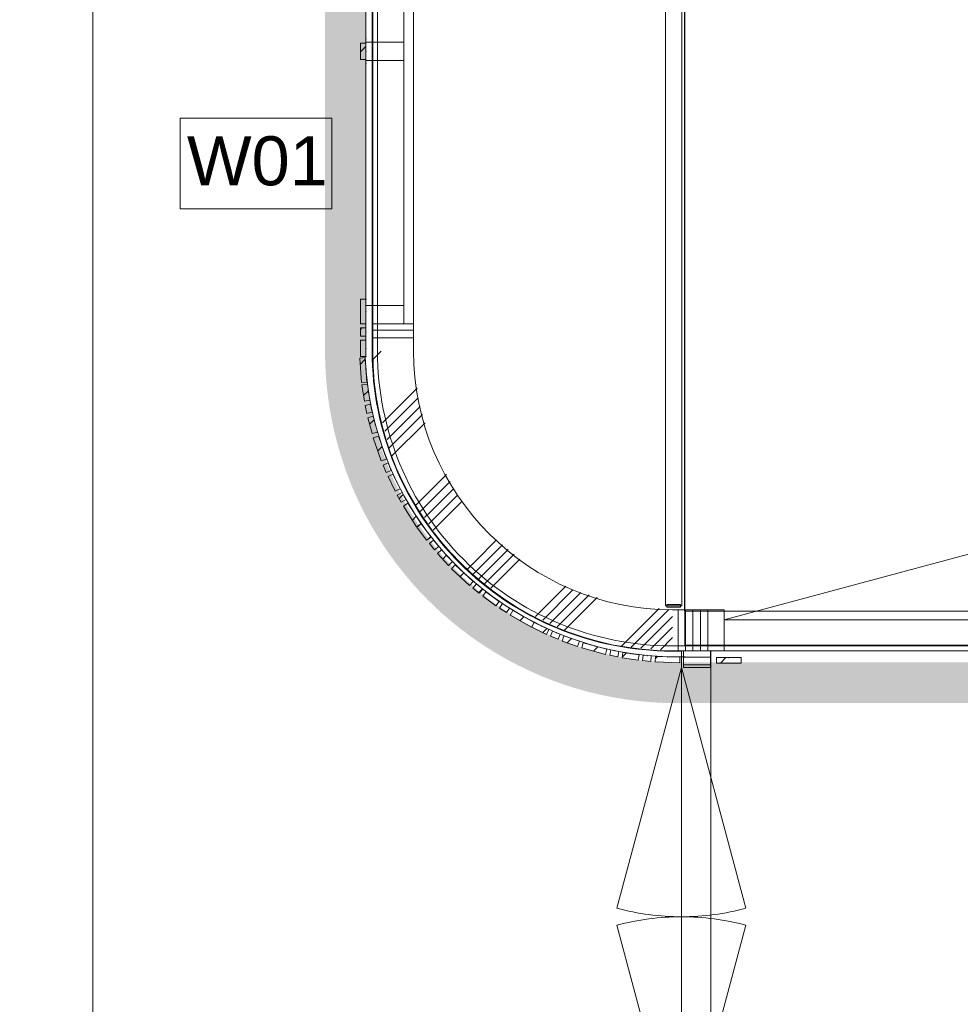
# Model space of a CAD drawing. Header units: millimetres. Extents: x -409 to 257590, y -7854 to 67330.
# Tile 156 of 205: x 71874 to 75326, y 9554 to 13168. Entities that reach past the tile are written whole.
import ezdxf

# ---------------------------------------------------------------- set-up
doc = ezdxf.new("R2010")
doc.units = ezdxf.units.MM
doc.header["$MEASUREMENT"] = 0
doc.linetypes.add('B0103', pattern=[8750, 2500, -1250, 2500, -1250, 0, -1250])
doc.linetypes.add('B0703', pattern=[468.700004, 312.5, -156.200004])
for name, color, linetype in [('New_22 NC Binnenwanden', 7, 'Continuous'), ('New_22 NC Binnenwanden Deuren', 7, 'Continuous'), ('New_22 NC Binnenwanden Doorsnede-arcering', 7, 'Continuous'), ('New_22 NC Binnenwanden Ramen', 7, 'Continuous'), ('New_23 Vloeren', 7, 'Continuous'), ('New_24 Trappen', 7, 'Continuous'), ('New_34 Balustrades', 7, 'Continuous'), ('New_Info Wandafwerking aanduiding', 7, 'Continuous'), ('New_Info Wandafwerking aanduiding Doorsnede-arcering', 7, 'Continuous'), ('New_Z Ruimtefuncties Zone omranding', 7, 'Continuous')]:
    doc.layers.add(name, color=color, linetype=linetype)
doc.styles.add('GENERATED_STYLE_1', font='txt')
pattern_1 = [(45, (0, 0), (-63.63961, 63.63961), [])]

# ---------------------------------------------------------------- blocks, each defined once
blk = doc.blocks.new('Slab_1_2', base_point=(0, 42578.3))
at = {"layer": 'New_23 Vloeren', "color": 1, "linetype": 'Continuous', "lineweight": 0, "flags": 128}
blk.add_lwpolyline([(73187.3, 14150), (73187.3, 11950, 0.414214), (74268, 10869.3), (79555, 10869.3, 0.414214), (80635.7, 11950), (80635.7, 14150, 0.414214), (79555, 15230.7), (74268, 15230.7, 0.414214)], format="xyb", close=True, dxfattribs=at)
blk = doc.blocks.new('Slab_6_2', base_point=(74315, 10871.3))
at = {"layer": 'New_24 Trappen', "color": 1, "linetype": 'Continuous', "lineweight": 0, "flags": 128}
blk.add_lwpolyline([(74315, 10871.3), (75625.3, 10871.3), (75625.3, 11011.2), (75765, 11011.2), (75765, 12326.2), (75765, 13776.2), (75765, 15091.2), (75625.3, 15091.2), (75625.3, 15230.7), (74315, 15230.7)], close=True, dxfattribs=at)
blk = doc.blocks.new('*X326')
at = {"layer": 'New_22 NC Binnenwanden Doorsnede-arcering', "color": 254, "linetype": 'Continuous', "lineweight": 0, "true_color": 0xe9ebeb}
for p, q in [((74310, 10827.4), (74410, 10827.4)), ((74310, 10800), (74410, 10800))]:
    blk.add_line(p, q, dxfattribs=at)
blk = doc.blocks.new('D2 22_5')
at = {"layer": 'New_22 NC Binnenwanden Deuren', "color": 1, "linetype": 'Continuous', "lineweight": 0}
for p, q in [((-915, 0), (-31.2, 236.8)), ((915, 0), (31.2, 236.8)), ((-915, 0), (0, 0)), ((915, 0), (0, 0))]:
    blk.add_line(p, q, dxfattribs=at)
at = {"layer": 'New_22 NC Binnenwanden Deuren', "color": 1, "linetype": 'B0103', "lineweight": 0}
for p, q in [((-915, 0), (-31.2, -236.8)), ((-915, 0), (0, 0)), ((915, 0), (0, 0)), ((915, 0), (31.2, -236.8))]:
    blk.add_line(p, q, dxfattribs=at)
at = {"layer": 'New_22 NC Binnenwanden Deuren', "color": 7, "linetype": 'Continuous', "lineweight": 0}
for p, q in [((-915, -7), (-915, -107)), ((-915, -7), (-915, -107)), ((915, -7), (915, -107)), ((915, -7), (915, -107))]:
    blk.add_line(p, q, dxfattribs=at)
at = {"layer": 'New_22 NC Binnenwanden Deuren', "color": 1, "linetype": 'Continuous', "lineweight": 0}
for centre, start, end in [((-915, 0), 0, 15), ((915, 0), 165, 180), ((-915, 0), 345, 0), ((915, 0), 180, 195)]:
    blk.add_arc(centre, 915, start, end, dxfattribs=at)
blk = doc.blocks.new('Wall_65_2', base_point=(74310, 8950.1))
at = {"layer": 'New_22 NC Binnenwanden', "color": 8, "linetype": 'Continuous', "lineweight": 0, "true_color": 0x778488}
for p, q in [((74310, 10790.1), (74410, 10790.1)), ((74310, 8960.1), (74410, 8960.1))]:
    blk.add_line(p, q, dxfattribs=at)
at = {"layer": 'New_22 NC Binnenwanden', "color": 8, "linetype": 'Continuous', "lineweight": 0, "true_color": 0x778488, "flags": 128}
for points in [[(74410, 10851.3), (74310, 10851.3)], [(74310, 10851.3), (74310, 10790.1)], [(74410, 10790.1), (74410, 10851.3)], [(74310, 8960.1), (74310, 8950.1)], [(74410, 8950.1), (74310, 8950.1)], [(74410, 8950.1), (74410, 8960.1)]]:
    blk.add_lwpolyline(points, dxfattribs=at)
at = {"layer": 'New_22 NC Binnenwanden', "color": 8, "lineweight": 0, "true_color": 0x778488}
blk.add_blockref('*X326', (0, 0), dxfattribs=at)
at = {"layer": 'New_22 NC Binnenwanden Deuren', "color": 1, "linetype": 'Continuous', "lineweight": 0, "zscale": 1000, "rotation": 90}
blk.add_blockref('D2 22_5', (74303, 9875.1), dxfattribs=at)
blk = doc.blocks.new('*X500')
at = {"layer": 'New_22 NC Binnenwanden Doorsnede-arcering', "color": 254, "linetype": 'Continuous', "lineweight": 0, "true_color": 0xe9ebeb}
for p, q in [((73170, 14127.4), (73320, 14127.4)), ((73170, 14100), (73320, 14100))]:
    blk.add_line(p, q, dxfattribs=at)
blk = doc.blocks.new('*X501')
at = {"layer": 'New_22 NC Binnenwanden Doorsnede-arcering', "color": 254, "linetype": 'Continuous', "lineweight": 0, "true_color": 0xe9ebeb}
for p, q in [((73170, 12027.4), (73320, 12027.4)), ((73170, 12000), (73320, 12000))]:
    blk.add_line(p, q, dxfattribs=at)
blk = doc.blocks.new('R3 bl ol 22_3')
at = {"layer": 'New_22 NC Binnenwanden Ramen', "color": 1, "linetype": 'Continuous', "lineweight": 0}
for p, q in [((-1000, 0), (-933, 0)), ((-933, 0), (-933, -139)), ((-933, 0), (-33.5, 0)), ((-33.5, -139), (-33.5, 0)), ((-33.5, 0), (0, 0)), ((0, 0), (33.5, 0)), ((33.5, 0), (33.5, -139)), ((33.5, 0), (466.5, 0)), ((466.5, -139), (466.5, 0)), ((466.5, 0), (500, 0)), ((500, 0), (533.5, 0)), ((533.5, 0), (533.5, -139)), ((533.5, 0), (933, 0)), ((933, -139), (933, 0)), ((933, 0), (1000, 0)), ((-933, -139), (-1000, -139)), ((-33.5, -139), (-933, -139)), ((0, -139), (-33.5, -139)), ((33.5, -139), (0, -139)), ((466.5, -139), (33.5, -139)), ((500, -139), (466.5, -139)), ((533.5, -139), (500, -139)), ((933, -139), (533.5, -139)), ((1000, -139), (933, -139))]:
    blk.add_line(p, q, dxfattribs=at)
at = {"layer": 'New_22 NC Binnenwanden Ramen', "color": 9, "linetype": 'Continuous', "lineweight": 0}
for p, q in [((-1000, -25), (1000, -25)), ((-1000, -175), (1000, -175))]:
    blk.add_line(p, q, dxfattribs=at)
at = {"layer": 'New_22 NC Binnenwanden Ramen', "color": 7, "linetype": 'Continuous', "lineweight": 0}
for p, q in [((-1000, -25), (-1000, -139)), ((-1000, -25), (-1000, -139)), ((1000, -25), (1000, -139)), ((1000, -25), (1000, -139)), ((-1000, -139), (-1000, -175)), ((1000, -139), (1000, -175))]:
    blk.add_line(p, q, dxfattribs=at)
blk = doc.blocks.new('Wall_109_2', base_point=(73170, 14151.3))
at = {"layer": 'New_22 NC Binnenwanden', "color": 8, "linetype": 'Continuous', "lineweight": 0, "true_color": 0x778488}
for p, q in [((73170, 14051.3), (73284, 14051.3)), ((73284, 14051.3), (73320, 14051.3)), ((73170, 12051.3), (73284, 12051.3)), ((73284, 12051.3), (73320, 12051.3))]:
    blk.add_line(p, q, dxfattribs=at)
at = {"layer": 'New_22 NC Binnenwanden', "color": 8, "linetype": 'Continuous', "lineweight": 0, "true_color": 0x778488, "flags": 128}
for points in [[(73170, 14151.3), (73170, 14051.3)], [(73320, 14051.3), (73320, 14151.3)], [(73170, 12051.3), (73170, 11951.3)], [(73320, 11951.3), (73320, 12051.3)]]:
    blk.add_lwpolyline(points, dxfattribs=at)
at = {"layer": 'New_22 NC Binnenwanden', "color": 8, "lineweight": 0, "true_color": 0x778488}
for name in ['*X500', '*X501']:
    blk.add_blockref(name, (0, 0), dxfattribs=at)
at = {"layer": 'New_22 NC Binnenwanden Ramen', "color": 1, "linetype": 'Continuous', "lineweight": 0, "zscale": 1000, "rotation": 90}
blk.add_blockref('R3 bl ol 22_3', (73145, 13051.3), dxfattribs=at)
blk = doc.blocks.new('*X504')
at = {"layer": 'New_22 NC Binnenwanden Doorsnede-arcering', "color": 254, "linetype": 'Continuous', "lineweight": 0, "true_color": 0xe9ebeb}
for p, q in [((73200.5, 11951.3), (73172.5, 11923.2)), ((73333.4, 11815.1), (73206.1, 11687.8)), ((73336.9, 11779.8), (73214.3, 11657.2)), ((73343.7, 11747.9), (73222.5, 11626.6)), ((73352.8, 11718.1), (73230.7, 11596)), ((73361.8, 11688.3), (73240.2, 11566.7)), ((73440.4, 11497.8), (73337.7, 11395.2)), ((73453.9, 11472.5), (73357.1, 11375.8)), ((73467.4, 11447.3), (73376.5, 11356.4)), ((73481.2, 11422.2), (73395.9, 11337)), ((73337.7, 11395.2), (73328.3, 11385.7)), ((73498.6, 11400.9), (73415.3, 11317.6)), ((73357.1, 11375.8), (73344.3, 11362.9)), ((73376.5, 11356.4), (73360.2, 11340.1)), ((73395.9, 11337), (73376.2, 11317.3)), ((73415.3, 11317.6), (73392.2, 11294.4)), ((73624.7, 11257.9), (73549.9, 11183)), ((73646, 11240.4), (73569.3, 11163.6)), ((73667.3, 11222.9), (73588.7, 11144.2)), ((73688.6, 11205.4), (73608.1, 11124.8)), ((73549.9, 11183), (73519.2, 11152.4)), ((73709.9, 11187.9), (73627.5, 11105.4)), ((73569.3, 11163.6), (73538.6, 11133)), ((73588.7, 11144.2), (73558, 11113.6)), ((73608.1, 11124.8), (73579.9, 11096.7)), ((73627.5, 11105.4), (73602.8, 11080.8)), ((73879.2, 11088.2), (73767.6, 10976.5)), ((73904.5, 11074.6), (73794, 10964.1)), ((73933.9, 11065.3), (73820.5, 10951.8)), ((73963.7, 11056.2), (73846.9, 10939.5)), ((73993.5, 11047.2), (73873.4, 10927.1)), ((74221.4, 11006.1), (74083, 10867.7)), ((74245.7, 10991.6), (74118.7, 10864.5)), ((74256.7, 11002.6), (74245.7, 10991.6)), ((74265.1, 10972.2), (74154.4, 10861.4)), ((74270, 10977.1), (74265.1, 10972.2)), ((74270, 10938.3), (74190, 10858.3)), ((74270, 10899.5), (74225.7, 10855.2))]:
    blk.add_line(p, q, dxfattribs=at)
blk = doc.blocks.new('Wall_110_2', base_point=(73170, 11951.3))
at = {"layer": 'New_22 NC Binnenwanden', "color": 8, "linetype": 'Continuous', "lineweight": 0, "true_color": 0x778488}
for radius in [1100, 950]:
    blk.add_arc((74270, 11951.3), radius, 180, 270, dxfattribs=at)
at = {"layer": 'New_22 NC Binnenwanden', "color": 8, "lineweight": 0, "true_color": 0x778488}
blk.add_blockref('*X504', (0, 0), dxfattribs=at)
blk = doc.blocks.new('Curtain Wall_26_2')
at = {"layer": 'New_22 NC Binnenwanden Doorsnede-arcering', "linetype": 'Continuous', "lineweight": 0, "true_color": 0x000000}
h = blk.add_hatch(dxfattribs=at)
h.set_pattern_fill('310_Naaldhout__01__0002', color=18, style=0, pattern_type=2)
h.set_pattern_definition(pattern_1)
h.paths.add_polyline_path([(74521.7, 10806.3), (74521.7, 10826.3), (74431.7, 10826.3), (74431.7, 10806.3)])
at = {"layer": 'New_22 NC Binnenwanden', "color": 9, "linetype": 'B0703', "lineweight": 0}
for p, q in [((74431.7, 10826.3), (74476.7, 10826.3)), ((74431.7, 10826.3), (74431.7, 10826.3)), ((74476.7, 10826.3), (74521.7, 10826.3)), ((74521.7, 10826.3), (74521.7, 10826.3))]:
    blk.add_line(p, q, dxfattribs=at)
at = {"layer": 'New_22 NC Binnenwanden', "color": 1, "linetype": 'Continuous', "lineweight": 0}
for p, q in [((74431.7, 10826.3), (74431.7, 10826.3)), ((74476.7, 10826.3), (74431.7, 10826.3)), ((74521.7, 10826.3), (74476.7, 10826.3))]:
    blk.add_line(p, q, dxfattribs=at)
at = {"layer": 'New_22 NC Binnenwanden', "color": 7, "linetype": 'Continuous', "lineweight": 0}
for p, q in [((74521.7, 10826.3), (74431.7, 10826.3)), ((74431.7, 10826.3), (74431.7, 10806.3)), ((74521.7, 10806.3), (74431.7, 10806.3)), ((74521.7, 10826.3), (74521.7, 10806.3))]:
    blk.add_line(p, q, dxfattribs=at)
at = {"layer": 'New_22 NC Binnenwanden', "color": 9, "linetype": 'B0703', "lineweight": 0}
for p in [(74431.7, 10826.3), (74476.7, 10826.3), (74476.7, 10826.3), (74521.7, 10826.3)]:
    blk.add_point(p, dxfattribs=at)
at = {"layer": 'New_22 NC Binnenwanden', "color": 1, "linetype": 'Continuous', "lineweight": 0}
for p in [(74431.7, 10826.3), (74476.7, 10826.3), (74476.7, 10826.3), (74521.7, 10826.3), (74521.7, 10826.3)]:
    blk.add_point(p, dxfattribs=at)
blk = doc.blocks.new('Curtain Wall_28_2')
at = {"layer": 'New_22 NC Binnenwanden Doorsnede-arcering', "linetype": 'Continuous', "lineweight": 0, "true_color": 0x000000}
h = blk.add_hatch(dxfattribs=at)
h.set_pattern_fill('310_Naaldhout__01__0002', color=18, style=0, pattern_type=2)
h.set_pattern_definition(pattern_1)
h.paths.add_polyline_path([(73125, 13021.3), (73145, 13021.3), (73145, 13081.3), (73125, 13081.3)])
at = {"layer": 'New_22 NC Binnenwanden', "color": 9, "linetype": 'B0703', "lineweight": 0}
for p, q in [((73145, 13096.3), (73145, 13051.3)), ((73145, 13051.3), (73145, 13006.3)), ((73145, 13006.3), (73145, 13006.3))]:
    blk.add_line(p, q, dxfattribs=at)
at = {"layer": 'New_22 NC Binnenwanden', "color": 1, "linetype": 'Continuous', "lineweight": 0}
for p, q in [((73145, 13096.3), (73145, 13096.3)), ((73145, 13051.3), (73145, 13096.3)), ((73145, 13006.3), (73145, 13051.3)), ((73145, 13006.3), (73145, 13006.3))]:
    blk.add_line(p, q, dxfattribs=at)
at = {"layer": 'New_22 NC Binnenwanden', "color": 7, "linetype": 'Continuous', "lineweight": 0}
for p, q in [((73145, 13081.3), (73125, 13081.3)), ((73125, 13081.3), (73125, 13021.3)), ((73145, 13081.3), (73145, 13021.3)), ((73145, 13021.3), (73125, 13021.3))]:
    blk.add_line(p, q, dxfattribs=at)
at = {"layer": 'New_22 NC Binnenwanden', "color": 9, "linetype": 'B0703', "lineweight": 0}
for p in [(73145, 13096.3), (73145, 13051.3)]:
    blk.add_point(p, dxfattribs=at)
at = {"layer": 'New_22 NC Binnenwanden', "color": 1, "linetype": 'Continuous', "lineweight": 0}
for p in [(73145, 13096.3), (73145, 13051.3), (73145, 13051.3), (73145, 13006.3)]:
    blk.add_point(p, dxfattribs=at)
blk = doc.blocks.new('Curtain Wall_29_2')
at = {"layer": 'New_22 NC Binnenwanden Doorsnede-arcering', "linetype": 'Continuous', "lineweight": 0, "true_color": 0x000000}
h = blk.add_hatch(dxfattribs=at)
h.set_pattern_fill('310_Naaldhout__01__0002', color=18, style=0, pattern_type=2)
h.set_pattern_definition(pattern_1)
h.paths.add_polyline_path([(73128.4, 11836), (73148.3, 11837.3), (73142.2, 11927.1), (73122.2, 11925.7)])
h = blk.add_hatch(dxfattribs=at)
h.set_pattern_fill('310_Naaldhout__01__0002', color=18, style=0, pattern_type=2)
h.set_pattern_definition(pattern_1)
h.paths.add_polyline_path([(73139.4, 11767.7), (73159.2, 11770.7), (73150.3, 11830), (73130.5, 11827.1)])
h = blk.add_hatch(dxfattribs=at)
h.set_pattern_fill('310_Naaldhout__01__0002', color=18, style=0, pattern_type=2)
h.set_pattern_definition(pattern_1)
h.paths.add_polyline_path([(73148.9, 11722.6), (73168.4, 11726.6), (73162.3, 11756), (73142.8, 11751.9)])
h = blk.add_hatch(dxfattribs=at)
h.set_pattern_fill('310_Naaldhout__01__0002', color=18, style=0, pattern_type=2)
h.set_pattern_definition(pattern_1)
h.paths.add_polyline_path([(73167.6, 11648.7), (73186.9, 11654), (73171.3, 11711.9), (73152, 11706.7)])
h = blk.add_hatch(dxfattribs=at)
h.set_pattern_fill('310_Naaldhout__01__0002', color=18, style=0, pattern_type=2)
h.set_pattern_definition(pattern_1)
h.paths.add_polyline_path([(73201.2, 11547.8), (73220.1, 11554.3), (73190.7, 11639.4), (73171.8, 11632.9)])
h = blk.add_hatch(dxfattribs=at)
h.set_pattern_fill('310_Naaldhout__01__0002', color=18, style=0, pattern_type=2)
h.set_pattern_definition(pattern_1)
h.paths.add_polyline_path([(73219.8, 11505.3), (73238.2, 11513), (73226.6, 11540.7), (73208.2, 11533)])
h = blk.add_hatch(dxfattribs=at)
h.set_pattern_fill('310_Naaldhout__01__0002', color=18, style=0, pattern_type=2)
h.set_pattern_definition(pattern_1)
h.paths.add_polyline_path([(73252.4, 11436.5), (73270.4, 11445.3), (73244.1, 11499.2), (73226.2, 11490.5)])
h = blk.add_hatch(dxfattribs=at)
h.set_pattern_fill('310_Naaldhout__01__0002', color=18, style=0, pattern_type=2)
h.set_pattern_definition(pattern_1)
h.paths.add_polyline_path([(73274.8, 11396.2), (73292.3, 11405.9), (73277.7, 11432.1), (73260.2, 11422.4)])
h = blk.add_hatch(dxfattribs=at)
h.set_pattern_fill('310_Naaldhout__01__0002', color=18, style=0, pattern_type=2)
h.set_pattern_definition(pattern_1)
h.paths.add_polyline_path([(73330.9, 11306), (73347.8, 11316.8), (73299.1, 11392.5), (73282.3, 11381.7)])
h = blk.add_hatch(dxfattribs=at)
h.set_pattern_fill('310_Naaldhout__01__0002', color=18, style=0, pattern_type=2)
h.set_pattern_definition(pattern_1)
h.paths.add_polyline_path([(73367.7, 11256.9), (73383.8, 11268.7), (73348.3, 11317.1), (73332.1, 11305.3)])
h = blk.add_hatch(dxfattribs=at)
h.set_pattern_fill('310_Naaldhout__01__0002', color=18, style=0, pattern_type=2)
h.set_pattern_definition(pattern_1)
h.paths.add_polyline_path([(73397.1, 11221.3), (73412.5, 11234.1), (73393.4, 11257.2), (73378, 11244.5)])
h = blk.add_hatch(dxfattribs=at)
h.set_pattern_fill('310_Naaldhout__01__0002', color=18, style=0, pattern_type=2)
h.set_pattern_definition(pattern_1)
h.paths.add_polyline_path([(73448, 11164.7), (73462.7, 11178.4), (73421.9, 11222.3), (73407.2, 11208.7)])
h = blk.add_hatch(dxfattribs=at)
h.set_pattern_fill('310_Naaldhout__01__0002', color=18, style=0, pattern_type=2)
h.set_pattern_definition(pattern_1)
h.paths.add_polyline_path([(73524.8, 11091), (73538.4, 11105.6), (73472.8, 11167.2), (73459.2, 11152.6)])
h = blk.add_hatch(dxfattribs=at)
h.set_pattern_fill('310_Naaldhout__01__0002', color=18, style=0, pattern_type=2)
h.set_pattern_definition(pattern_1)
h.paths.add_polyline_path([(73561, 11062.1), (73573.7, 11077.5), (73550.5, 11096.6), (73537.8, 11081.2)])
h = blk.add_hatch(dxfattribs=at)
h.set_pattern_fill('310_Naaldhout__01__0002', color=18, style=0, pattern_type=2)
h.set_pattern_definition(pattern_1)
h.paths.add_polyline_path([(73621.9, 11016.4), (73633.7, 11032.6), (73585.4, 11068.1), (73573.5, 11051.9)])
h = blk.add_hatch(dxfattribs=at)
h.set_pattern_fill('310_Naaldhout__01__0002', color=18, style=0, pattern_type=2)
h.set_pattern_definition(pattern_1)
h.paths.add_polyline_path([(73660.5, 10991.2), (73671.4, 11007.9), (73646.3, 11024.3), (73635.4, 11007.5)])
h = blk.add_hatch(dxfattribs=at)
h.set_pattern_fill('310_Naaldhout__01__0002', color=18, style=0, pattern_type=2)
h.set_pattern_definition(pattern_1)
h.paths.add_polyline_path([(73752.2, 10937.5), (73762, 10954.9), (73683.7, 10999.2), (73673.9, 10981.8)])
h = blk.add_hatch(dxfattribs=at)
h.set_pattern_fill('310_Naaldhout__01__0002', color=18, style=0, pattern_type=2)
h.set_pattern_definition(pattern_1)
h.paths.add_polyline_path([(73807.5, 10911.1), (73816.3, 10929.1), (73762.3, 10955.4), (73753.6, 10937.4)])
h = blk.add_hatch(dxfattribs=at)
h.set_pattern_fill('310_Naaldhout__01__0002', color=18, style=0, pattern_type=2)
h.set_pattern_definition(pattern_1)
h.paths.add_polyline_path([(73850.1, 10893.3), (73857.8, 10911.8), (73830.2, 10923.4), (73822.4, 10905)])
h = blk.add_hatch(dxfattribs=at)
h.set_pattern_fill('310_Naaldhout__01__0002', color=18, style=0, pattern_type=2)
h.set_pattern_definition(pattern_1)
h.paths.add_polyline_path([(73921.6, 10867), (73928.2, 10885.9), (73871.6, 10905.8), (73865, 10886.9)])
h = blk.add_hatch(dxfattribs=at)
h.set_pattern_fill('310_Naaldhout__01__0002', color=18, style=0, pattern_type=2)
h.set_pattern_definition(pattern_1)
h.paths.add_polyline_path([(74023.8, 10837.5), (74029.1, 10856.8), (73942.4, 10880.7), (73937.1, 10861.5)])
h = blk.add_hatch(dxfattribs=at)
h.set_pattern_fill('310_Naaldhout__01__0002', color=18, style=0, pattern_type=2)
h.set_pattern_definition(pattern_1)
h.paths.add_polyline_path([(74069.3, 10828.7), (74073.4, 10848.3), (74044, 10854.4), (74040, 10834.8)])
h = blk.add_hatch(dxfattribs=at)
h.set_pattern_fill('310_Naaldhout__01__0002', color=18, style=0, pattern_type=2)
h.set_pattern_definition(pattern_1)
h.paths.add_polyline_path([(74144.5, 10816.7), (74147.5, 10836.5), (74088.1, 10845.4), (74085.2, 10825.6)])
h = blk.add_hatch(dxfattribs=at)
h.set_pattern_fill('310_Naaldhout__01__0002', color=18, style=0, pattern_type=2)
h.set_pattern_definition(pattern_1)
h.paths.add_polyline_path([(74190.4, 10812.3), (74192.3, 10832.2), (74162.4, 10835), (74160.6, 10815.1)])
h = blk.add_hatch(dxfattribs=at)
h.set_pattern_fill('310_Naaldhout__01__0002', color=18, style=0, pattern_type=2)
h.set_pattern_definition(pattern_1)
h.paths.add_polyline_path([(74296.5, 10807.4), (74297.2, 10827.4), (74207.2, 10830.4), (74206.6, 10810.4)])
at = {"layer": 'New_22 NC Binnenwanden', "color": 7, "linetype": 'Continuous', "lineweight": 0}
for p, q in [((73142.2, 11927.1), (73122.2, 11925.7)), ((73142.2, 11927.1), (73148.3, 11837.3)), ((73122.2, 11925.7), (73128.4, 11836)), ((73148.3, 11837.3), (73128.4, 11836)), ((73150.3, 11830), (73130.5, 11827.1)), ((73130.5, 11827.1), (73139.4, 11767.7)), ((73150.3, 11830), (73159.2, 11770.7)), ((73159.2, 11770.7), (73139.4, 11767.7)), ((73162.3, 11756), (73142.8, 11751.9)), ((73142.8, 11751.9), (73148.9, 11722.6)), ((73162.3, 11756), (73168.4, 11726.6)), ((73168.4, 11726.6), (73148.9, 11722.6)), ((73171.3, 11711.9), (73152, 11706.7)), ((73171.3, 11711.9), (73186.9, 11654)), ((73152, 11706.7), (73167.6, 11648.7)), ((73186.9, 11654), (73167.6, 11648.7)), ((73190.7, 11639.4), (73171.8, 11632.9)), ((73190.7, 11639.4), (73220.1, 11554.3)), ((73171.8, 11632.9), (73201.2, 11547.8)), ((73220.1, 11554.3), (73201.2, 11547.8)), ((73226.6, 11540.7), (73208.2, 11533)), ((73208.2, 11533), (73219.8, 11505.3)), ((73226.6, 11540.7), (73238.2, 11513)), ((73238.2, 11513), (73219.8, 11505.3)), ((73244.1, 11499.2), (73226.2, 11490.5)), ((73244.1, 11499.2), (73270.4, 11445.3)), ((73226.2, 11490.5), (73252.4, 11436.5)), ((73270.4, 11445.3), (73252.4, 11436.5)), ((73277.7, 11432.1), (73260.2, 11422.4)), ((73260.2, 11422.4), (73274.8, 11396.2)), ((73277.7, 11432.1), (73292.3, 11405.9)), ((73292.3, 11405.9), (73274.8, 11396.2)), ((73299.1, 11392.5), (73282.3, 11381.7)), ((73299.1, 11392.5), (73347.8, 11316.8)), ((73282.3, 11381.7), (73330.9, 11306)), ((73347.8, 11316.8), (73330.9, 11306)), ((73348.3, 11317.1), (73332.1, 11305.3)), ((73348.3, 11317.1), (73383.8, 11268.7)), ((73332.1, 11305.3), (73367.7, 11256.9)), ((73383.8, 11268.7), (73367.7, 11256.9)), ((73393.4, 11257.2), (73378, 11244.5)), ((73378, 11244.5), (73397.1, 11221.3)), ((73393.4, 11257.2), (73412.5, 11234.1)), ((73412.5, 11234.1), (73397.1, 11221.3)), ((73421.9, 11222.3), (73407.2, 11208.7)), ((73407.2, 11208.7), (73448, 11164.7)), ((73421.9, 11222.3), (73462.7, 11178.4)), ((73462.7, 11178.4), (73448, 11164.7)), ((73472.8, 11167.2), (73459.2, 11152.6)), ((73472.8, 11167.2), (73538.4, 11105.6)), ((73459.2, 11152.6), (73524.8, 11091)), ((73538.4, 11105.6), (73524.8, 11091)), ((73550.5, 11096.6), (73537.8, 11081.2)), ((73550.5, 11096.6), (73573.7, 11077.5)), ((73537.8, 11081.2), (73561, 11062.1)), ((73573.7, 11077.5), (73561, 11062.1)), ((73585.4, 11068.1), (73573.5, 11051.9)), ((73585.4, 11068.1), (73633.7, 11032.6)), ((73573.5, 11051.9), (73621.9, 11016.4)), ((73633.7, 11032.6), (73621.9, 11016.4)), ((73646.3, 11024.3), (73635.4, 11007.5)), ((73646.3, 11024.3), (73671.4, 11007.9)), ((73635.4, 11007.5), (73660.5, 10991.2)), ((73671.4, 11007.9), (73660.5, 10991.2)), ((73683.7, 10999.2), (73673.9, 10981.8)), ((73683.7, 10999.2), (73762, 10954.9)), ((73673.9, 10981.8), (73752.2, 10937.5)), ((73762, 10954.9), (73752.2, 10937.5)), ((73762.3, 10955.4), (73753.6, 10937.4)), ((73762.3, 10955.4), (73816.3, 10929.1)), ((73753.6, 10937.4), (73807.5, 10911.1)), ((73816.3, 10929.1), (73807.5, 10911.1)), ((73830.2, 10923.4), (73822.4, 10905)), ((73830.2, 10923.4), (73857.8, 10911.8)), ((73822.4, 10905), (73850.1, 10893.3)), ((73857.8, 10911.8), (73850.1, 10893.3)), ((73871.6, 10905.8), (73865, 10886.9)), ((73865, 10886.9), (73921.6, 10867)), ((73871.6, 10905.8), (73928.2, 10885.9)), ((73928.2, 10885.9), (73921.6, 10867)), ((73942.4, 10880.7), (73937.1, 10861.5)), ((73942.4, 10880.7), (74029.1, 10856.8)), ((73937.1, 10861.5), (74023.8, 10837.5)), ((74029.1, 10856.8), (74023.8, 10837.5)), ((74044, 10854.4), (74040, 10834.8)), ((74044, 10854.4), (74073.4, 10848.3)), ((74073.4, 10848.3), (74069.3, 10828.7)), ((74088.1, 10845.4), (74085.2, 10825.6)), ((74088.1, 10845.4), (74147.5, 10836.5)), ((74040, 10834.8), (74069.3, 10828.7)), ((74085.2, 10825.6), (74144.5, 10816.7)), ((74147.5, 10836.5), (74144.5, 10816.7)), ((74162.4, 10835), (74160.6, 10815.1)), ((74160.6, 10815.1), (74190.4, 10812.3)), ((74162.4, 10835), (74192.3, 10832.2)), ((74192.3, 10832.2), (74190.4, 10812.3)), ((74207.2, 10830.4), (74206.6, 10810.4)), ((74206.6, 10810.4), (74296.5, 10807.4)), ((74207.2, 10830.4), (74297.2, 10827.4)), ((74297.2, 10827.4), (74296.5, 10807.4))]:
    blk.add_line(p, q, dxfattribs=at)
at = {"layer": 'New_22 NC Binnenwanden', "color": 9, "linetype": 'B0703', "lineweight": 0}
for p, q in [((73142.8, 11917.7), (73145.3, 11882.2)), ((73145.3, 11882.2), (73145.8, 11874.8)), ((73145.8, 11874.8), (73154.7, 11800.4)), ((73154.7, 11800.4), (73165.4, 11741.3)), ((73165.4, 11741.3), (73179.1, 11682.9)), ((73179.1, 11682.9), (73205.4, 11596.8)), ((73205.4, 11596.8), (73232.4, 11526.9)), ((73232.4, 11526.9), (73257.3, 11472.3)), ((73257.3, 11472.3), (73285, 11419)), ((73285, 11419), (73323.4, 11354.7)), ((73323.4, 11354.7), (73366, 11292.9)), ((73366, 11292.9), (73403, 11245.6)), ((73403, 11245.6), (73442.3, 11200.3)), ((73442.3, 11200.3), (73505.6, 11136.4)), ((73505.6, 11136.4), (73562.1, 11087.1)), ((73562.1, 11087.1), (73609.6, 11050.3)), ((73609.6, 11050.3), (73658.8, 11016.1)), ((73658.8, 11016.1), (73722.9, 10977)), ((73722.9, 10977), (73789.3, 10942.2)), ((73789.3, 10942.2), (73844, 10917.6)), ((73844, 10917.6), (73899.9, 10895.8)), ((73899.9, 10895.8), (73985.8, 10868.7)), ((73985.8, 10868.7), (74058.7, 10851.4)), ((74058.7, 10851.4), (74117.8, 10840.9)), ((74117.8, 10840.9), (74177.4, 10833.6)), ((74177.4, 10833.6), (74252.2, 10828.9)), ((74252.2, 10828.9), (74315.7, 10828.7))]:
    blk.add_line(p, q, dxfattribs=at)
at = {"layer": 'New_22 NC Binnenwanden', "color": 1, "linetype": 'Continuous', "lineweight": 0}
for p, q in [((73145.3, 11882.2), (73142.8, 11917.7)), ((73145.8, 11874.8), (73145.3, 11882.2)), ((73154.7, 11800.4), (73145.8, 11874.8)), ((73165.4, 11741.3), (73154.7, 11800.4)), ((73179.1, 11682.9), (73165.4, 11741.3)), ((73205.4, 11596.8), (73179.1, 11682.9)), ((73232.4, 11526.9), (73205.4, 11596.8)), ((73257.3, 11472.3), (73232.4, 11526.9)), ((73285, 11419), (73257.3, 11472.3)), ((73323.4, 11354.7), (73285, 11419)), ((73366, 11292.9), (73323.4, 11354.7)), ((73403, 11245.6), (73366, 11292.9)), ((73442.3, 11200.3), (73403, 11245.6)), ((73505.6, 11136.4), (73442.3, 11200.3)), ((73562.1, 11087.1), (73505.6, 11136.4)), ((73609.6, 11050.3), (73562.1, 11087.1)), ((73658.8, 11016.1), (73609.6, 11050.3)), ((73722.9, 10977), (73658.8, 11016.1)), ((73789.3, 10942.2), (73722.9, 10977)), ((73844, 10917.6), (73789.3, 10942.2)), ((73899.9, 10895.8), (73844, 10917.6)), ((73985.8, 10868.7), (73899.9, 10895.8)), ((74058.7, 10851.4), (73985.8, 10868.7)), ((74117.8, 10840.9), (74058.7, 10851.4)), ((74177.4, 10833.6), (74117.8, 10840.9)), ((74252.2, 10828.9), (74177.4, 10833.6)), ((74315.7, 10828.7), (74252.2, 10828.9))]:
    blk.add_line(p, q, dxfattribs=at)
at = {"layer": 'New_22 NC Binnenwanden', "color": 9, "linetype": 'B0703', "lineweight": 0}
for p in [(73142.8, 11917.7), (73145.3, 11882.2), (73145.8, 11874.8), (73154.7, 11800.4), (73165.4, 11741.3), (73179.1, 11682.9), (73205.4, 11596.8), (73232.4, 11526.9), (73257.3, 11472.3), (73285, 11419), (73323.4, 11354.7), (73366, 11292.9), (73403, 11245.6), (73442.3, 11200.3), (73505.6, 11136.4), (73562.1, 11087.1), (73609.6, 11050.3), (73658.8, 11016.1), (73722.9, 10977), (73789.3, 10942.2), (73844, 10917.6), (73899.9, 10895.8), (73985.8, 10868.7), (74058.7, 10851.4), (74117.8, 10840.9), (74177.4, 10833.6), (74252.2, 10828.9), (74315.7, 10828.7)]:
    blk.add_point(p, dxfattribs=at)
at = {"layer": 'New_22 NC Binnenwanden', "color": 1, "linetype": 'Continuous', "lineweight": 0}
for p in [(73142.8, 11917.7), (73145.3, 11882.2), (73145.8, 11874.8), (73154.7, 11800.4), (73165.4, 11741.3), (73179.1, 11682.9), (73205.4, 11596.8), (73232.4, 11526.9), (73257.3, 11472.3), (73285, 11419), (73323.4, 11354.7), (73366, 11292.9), (73403, 11245.6), (73442.3, 11200.3), (73505.6, 11136.4), (73562.1, 11087.1), (73609.6, 11050.3), (73658.8, 11016.1), (73722.9, 10977), (73789.3, 10942.2), (73844, 10917.6), (73899.9, 10895.8), (73985.8, 10868.7), (74058.7, 10851.4), (74117.8, 10840.9), (74177.4, 10833.6), (74252.2, 10828.9), (74315.7, 10828.7)]:
    blk.add_point(p, dxfattribs=at)
blk = doc.blocks.new('Curtain Wall_33_2')
at = {"layer": 'New_22 NC Binnenwanden Doorsnede-arcering', "linetype": 'Continuous', "lineweight": 0, "true_color": 0x000000}
h = blk.add_hatch(dxfattribs=at)
h.set_pattern_fill('310_Naaldhout__01__0002', color=18, style=0, pattern_type=2)
h.set_pattern_definition(pattern_1)
h.paths.add_polyline_path([(73125, 12051.3), (73145, 12051.3), (73145.2, 12141.3), (73125.2, 12141.3)])
h = blk.add_hatch(dxfattribs=at)
h.set_pattern_fill('310_Naaldhout__01__0002', color=18, style=0, pattern_type=2)
h.set_pattern_definition(pattern_1)
h.paths.add_polyline_path([(73124.9, 12006.3), (73144.9, 12006.3), (73145, 12036.3), (73125, 12036.3)])
h = blk.add_hatch(dxfattribs=at)
h.set_pattern_fill('310_Naaldhout__01__0002', color=18, style=0, pattern_type=2)
h.set_pattern_definition(pattern_1)
h.paths.add_polyline_path([(73124.7, 11931.3), (73144.7, 11931.3), (73144.9, 11991.3), (73124.9, 11991.3)])
at = {"layer": 'New_22 NC Binnenwanden', "color": 7, "linetype": 'Continuous', "lineweight": 0}
for p, q in [((73125.2, 12141.3), (73125, 12051.3)), ((73125.2, 12141.3), (73145.2, 12141.3)), ((73145.2, 12141.3), (73145, 12051.3)), ((73125, 12036.3), (73124.9, 12006.3)), ((73125, 12051.3), (73145, 12051.3)), ((73125, 12036.3), (73145, 12036.3)), ((73145, 12036.3), (73144.9, 12006.3)), ((73124.9, 12006.3), (73144.9, 12006.3)), ((73124.9, 11991.3), (73124.7, 11931.3)), ((73124.9, 11991.3), (73144.9, 11991.3)), ((73144.9, 11991.3), (73144.7, 11931.3)), ((73124.7, 11931.3), (73144.7, 11931.3))]:
    blk.add_line(p, q, dxfattribs=at)
at = {"layer": 'New_22 NC Binnenwanden', "color": 9, "linetype": 'B0703', "lineweight": 0}
for p, q in [((73145.2, 12141.3), (73145.1, 12096.3)), ((73145.1, 12096.3), (73144.9, 12021.3)), ((73144.9, 12021.3), (73144.8, 11961.3)), ((73144.8, 11961.3), (73144.7, 11931.3)), ((73144.7, 11931.3), (73144.7, 11931.3))]:
    blk.add_line(p, q, dxfattribs=at)
at = {"layer": 'New_22 NC Binnenwanden', "color": 1, "linetype": 'Continuous', "lineweight": 0}
for p, q in [((73145.1, 12096.3), (73145.2, 12141.3)), ((73145.2, 12141.3), (73145.2, 12141.3)), ((73144.9, 12021.3), (73145.1, 12096.3)), ((73144.8, 11961.3), (73144.9, 12021.3)), ((73144.7, 11931.3), (73144.8, 11961.3)), ((73144.7, 11931.3), (73144.7, 11931.3))]:
    blk.add_line(p, q, dxfattribs=at)
at = {"layer": 'New_22 NC Binnenwanden', "color": 9, "linetype": 'B0703', "lineweight": 0}
for p in [(73145.2, 12141.3), (73145.1, 12096.3), (73144.9, 12021.3), (73144.8, 11961.3)]:
    blk.add_point(p, dxfattribs=at)
at = {"layer": 'New_22 NC Binnenwanden', "color": 1, "linetype": 'Continuous', "lineweight": 0}
for p in [(73145.2, 12141.3), (73145.1, 12096.3), (73145.1, 12096.3), (73144.9, 12021.3), (73144.9, 12021.3), (73144.7, 11931.3), (73144.8, 11961.3), (73144.8, 11961.3)]:
    blk.add_point(p, dxfattribs=at)
blk = doc.blocks.new('Railing_9_2')
at = {"layer": 'New_34 Balustrades', "color": 9, "linetype": 'Continuous', "lineweight": 0}
for p, q in [((74304.7, 15086.3), (74244.7, 15086.3)), ((74244.7, 15086.3), (74244.7, 11016.3)), ((74299.7, 15091.3), (74249.7, 15091.3)), ((74249.7, 15091.3), (74249.7, 15081.3)), ((74249.7, 15081.3), (74299.7, 15081.3)), ((74299.7, 15081.3), (74299.7, 15091.3)), ((74304.7, 11016.3), (74304.7, 15086.3)), ((74244.7, 11016.3), (74304.7, 11016.3)), ((74299.7, 11021.3), (74249.7, 11021.3)), ((74249.7, 11021.3), (74249.7, 11011.3)), ((74249.7, 11011.3), (74299.7, 11011.3)), ((74299.7, 11011.3), (74299.7, 11021.3))]:
    blk.add_line(p, q, dxfattribs=at)
blk = doc.blocks.new('*X2267')
at = {"layer": 'New_22 NC Binnenwanden Doorsnede-arcering', "color": 254, "linetype": 'Continuous', "lineweight": 0, "true_color": 0xe9ebeb}
for p, q in [((74290.3, 10851.3), (74290.3, 11001.3)), ((74317.7, 10851.3), (74317.7, 11001.3)), ((74345.1, 10851.3), (74345.1, 11001.3)), ((74372.6, 10851.3), (74372.6, 11001.3)), ((74400, 10851.3), (74400, 11001.3))]:
    blk.add_line(p, q, dxfattribs=at)
blk = doc.blocks.new('D1 22_14')
at = {"layer": 'New_22 NC Binnenwanden Deuren', "color": 1, "linetype": 'Continuous', "lineweight": 0}
for q in [(-481.8, 267.6), (-517, 0)]:
    blk.add_line((517, 0), q, dxfattribs=at)
at = {"layer": 'New_22 NC Binnenwanden Deuren', "color": 7, "linetype": 'Continuous', "lineweight": 0}
for p, q in [((-517, 0), (-517, 36)), ((-517, -114), (-517, 0)), ((-517, -114), (-517, 0)), ((517, 0), (517, 36)), ((517, -114), (517, 0)), ((517, -114), (517, 0))]:
    blk.add_line(p, q, dxfattribs=at)
at = {"layer": 'New_22 NC Binnenwanden Deuren', "color": 1, "linetype": 'Continuous', "lineweight": 0}
blk.add_arc((517, 0), 1034, 165, 180, dxfattribs=at)
blk = doc.blocks.new('Wall_501_2', base_point=(74270, 10851.3))
at = {"layer": 'New_22 NC Binnenwanden', "color": 8, "linetype": 'Continuous', "lineweight": 0, "true_color": 0x778488}
for p, q in [((74459.7, 10965.3), (74459.7, 11001.3)), ((74459.7, 10851.3), (74459.7, 10965.3))]:
    blk.add_line(p, q, dxfattribs=at)
at = {"layer": 'New_22 NC Binnenwanden', "color": 8, "linetype": 'Continuous', "lineweight": 0, "true_color": 0x778488, "flags": 128}
for points in [[(74459.7, 11001.3), (74270, 11001.3)], [(74270, 10851.3), (74459.7, 10851.3)]]:
    blk.add_lwpolyline(points, dxfattribs=at)
at = {"layer": 'New_22 NC Binnenwanden', "color": 8, "lineweight": 0, "true_color": 0x778488}
blk.add_blockref('*X2267', (0, 0), dxfattribs=at)
at = {"layer": 'New_22 NC Binnenwanden Deuren', "color": 1, "linetype": 'Continuous', "lineweight": 0, "xscale": -1, "zscale": 1000}
blk.add_blockref('D1 22_14', (74976.7, 10965.3), dxfattribs=at)
blk = doc.blocks.new('Wall_545_2', base_point=(73070, 11950))
at = {"layer": 'New_Info Wandafwerking aanduiding Doorsnede-arcering', "linetype": 'Continuous', "lineweight": 0, "true_color": 0x99a3a6}
blk.add_hatch(color=253, dxfattribs=at).paths.add_polyline_path([(72995, 11950, 0.414214), (74286, 10659), (74286, 10809, -0.414214), (73145, 11950)])
blk = doc.blocks.new('Wall_546_2', base_point=(74286, 10734))
at = {"layer": 'New_Info Wandafwerking aanduiding Doorsnede-arcering', "linetype": 'Continuous', "lineweight": 0, "true_color": 0x99a3a6}
blk.add_hatch(color=253, dxfattribs=at).paths.add_polyline_path([(74286, 10659), (79585.4, 10659), (79580.1, 10809), (74286, 10809)])
blk = doc.blocks.new('Wall_553_2', base_point=(73070, 14150))
at = {"layer": 'New_Info Wandafwerking aanduiding Doorsnede-arcering', "linetype": 'Continuous', "lineweight": 0, "true_color": 0x99a3a6}
blk.add_hatch(color=253, dxfattribs=at).paths.add_polyline_path([(72995, 14150), (72995, 11950), (73145, 11950), (73145, 14150)])

msp = doc.modelspace()

# ---------------------------------------------------------------- linework, layer by layer
at = {"layer": 'New_Info Wandafwerking aanduiding', "color": 9, "linetype": 'Continuous', "lineweight": 0, "flags": 128}
msp.add_lwpolyline([(72463.1, 12805.8), (73020, 12805.8), (73020, 12472.9), (72463.1, 12472.9)], close=True, dxfattribs=at)
at = {"layer": 'New_Z Ruimtefuncties Zone omranding', "color": 41, "linetype": 'Continuous', "lineweight": 0, "true_color": 0xffeeaa, "flags": 128}
for points in [[(59080, 28000.6), (59080, 26140.1), (60080, 26140.1), (60080.1, 15250.9), (60080.1, 15250.2), (72142.9, 15250.2), (72142.9, 8950), (74324.8, 8949.9), (74324.8, 8950), (74302.7, 8950), (74302.7, 10850), (74268, 10850, -0.414214), (73168, 11950), (73168, 14150, -0.414214), (74268, 15250), (74302.7, 15250), (74302.7, 17150), (71460, 17150), (62280, 17150), (62280, 26125), (61760, 26125), (61760, 28000.6)], [(74410.4, 15251.3), (79555, 15251.3), (79555, 15251.2, -0.414214), (80656.2, 14150), (80655, 14150), (80655, 11950, -0.414561), (79555, 10851.3), (79555, 10851.3), (74410.4, 10851.3), (74410.4, 8949.9), (87760, 8949.7), (87760, 4450), (89710, 4450), (89710, 21350), (87760, 21350), (87760, 17150), (75610, 17150), (74410.4, 17150)]]:
    msp.add_lwpolyline(points, format="xyb", close=True, dxfattribs=at)
at = {"layer": 'New_Z Ruimtefuncties Zone omranding', "color": 41, "linetype": 'Continuous', "lineweight": 0, "true_color": 0xe1e196, "flags": 128}
msp.add_lwpolyline([(72142.9, 15250), (68435, 15250), (68435, 8515), (73360, 8515), (73360, 8949.9), (72142.9, 8949.9)], close=True, dxfattribs=at)
at = {"layer": 'New_Z Ruimtefuncties Zone omranding', "color": 41, "linetype": 'Continuous', "lineweight": 0, "true_color": 0xffeeaa, "flags": 128}
msp.add_lwpolyline([(74314.7, 15106.3), (74314.7, 10996.3), (79575.1, 10996.3), (79575, 15106.3)], close=True, dxfattribs=at)

# ---------------------------------------------------------------- block references
at = {"layer": 'New_22 NC Binnenwanden', "color": 8, "lineweight": 0, "true_color": 0x778488}
for name, p in [('Wall_109_2', (73170, 14151.3)), ('Wall_110_2', (73170, 11951.3)), ('Wall_501_2', (74270, 10851.3)), ('Wall_65_2', (74310, 8950.1))]:
    msp.add_blockref(name, p, dxfattribs=at)
at = {"layer": 'New_22 NC Binnenwanden', "linetype": 'Continuous', "lineweight": 0}
for name in ['Curtain Wall_28_2', 'Curtain Wall_33_2', 'Curtain Wall_29_2', 'Curtain Wall_26_2']:
    msp.add_blockref(name, (0, 0), dxfattribs=at)
at = {"layer": 'New_23 Vloeren', "color": 1, "linetype": 'Continuous', "lineweight": 0}
msp.add_blockref('Slab_1_2', (0, 42578.3), dxfattribs=at)
at = {"layer": 'New_24 Trappen', "color": 1, "linetype": 'Continuous', "lineweight": 0}
msp.add_blockref('Slab_6_2', (74315, 10871.3), dxfattribs=at)
at = {"layer": 'New_34 Balustrades', "color": 9, "linetype": 'Continuous', "lineweight": 0}
msp.add_blockref('Railing_9_2', (0, 0), dxfattribs=at)
at = {"layer": 'New_Info Wandafwerking aanduiding', "color": 1, "lineweight": 0}
for name, p in [('Wall_553_2', (73070, 14150)), ('Wall_545_2', (73070, 11950)), ('Wall_546_2', (74286, 10734))]:
    msp.add_blockref(name, p, dxfattribs=at)

# ---------------------------------------------------------------- texts
at = {"layer": 'New_Info Wandafwerking aanduiding', "color": 2, "linetype": 'Continuous', "lineweight": 0, "insert": (72488.1, 12739.6), "char_height": 180, "attachment_point": 1, "style": 'GENERATED_STYLE_1'}
msp.add_mtext('\\A1;{\\pql;\\fArial|b0|i0|c0|p38;W01}', dxfattribs=at)

doc.saveas('drawing.dxf')
